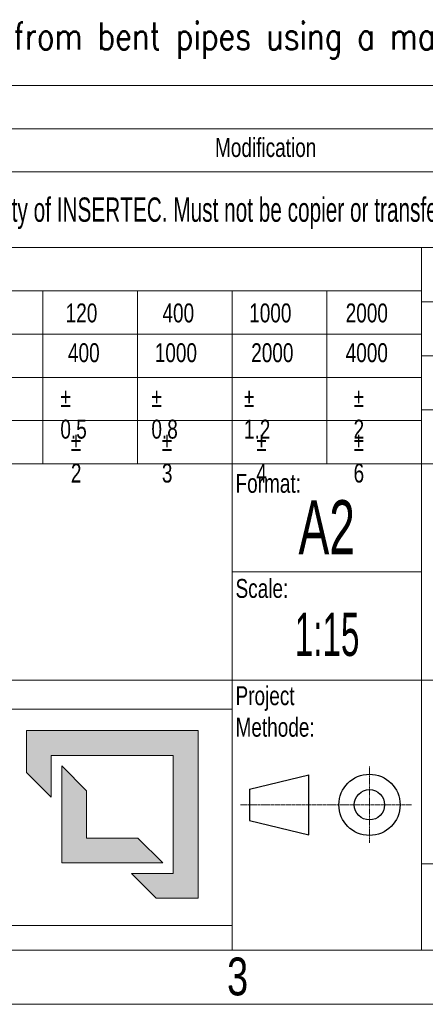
# Model space of a CAD drawing. Header units: millimetres. Extents: x 0 to 70526, y -39110 to 424.
# Tile 26 of 29: x 65262 to 66755, y -39110 to -35480. Entities that reach past the tile are written whole.
import ezdxf

# ---------------------------------------------------------------- set-up
doc = ezdxf.new("R2010")
doc.units = ezdxf.units.MM
doc.header["$LTSCALE"] = 0.25
doc.linetypes.add('CENTER', pattern=[50.8, 31.75, -6.35, 6.35, -6.35])
doc.linetypes.add('CENTERX2', pattern=[20.32, 12.7, -2.54, 2.54, -2.54])
doc.layers.add('SLD-0', color=179, linetype='Continuous')
doc.styles.add('AdskIsoMetric', font='romans.shx', dxfattribs={"width": 0.8, "height": 2.5})
doc.styles.add('SLDTEXTSTYLE0', font='TXT', dxfattribs={"width": 0.510549})
doc.styles.add('SLDTEXTSTYLE1', font='TXT', dxfattribs={"width": 0.574367})
doc.styles.add('SLDTEXTSTYLE2', font='TXT', dxfattribs={"width": 0.638186})
doc.styles.add('SLDTEXTSTYLE3', font='TXT', dxfattribs={"width": 0.75})

# ---------------------------------------------------------------- blocks, each defined once
blk = doc.blocks.new('cajetin')
at = {"color": 7, "linetype": 'Continuous', "lineweight": 18}
for p, q in [((853.5, 7.5), (7.5, 7.5)), ((861, 0), (0, 0))]:
    blk.add_line(p, q, dxfattribs=at)
at = {"color": 7, "linetype": 'Continuous', "lineweight": 0, "insert": (693.01, 6.49), "char_height": 5.25, "attachment_point": 2, "style": 'SLDTEXTSTYLE3'}
blk.add_mtext('3', dxfattribs=at)
blk = doc.blocks.new('LOGO_sombreado')
at = {"linetype": 'Continuous'}
for points in [[(69.338, 18.023), (53.486, 18.023), (53.486, 14.148), (55.776, 11.858), (55.776, 15.733), (67.048, 15.733), (67.048, 4.812), (63.173, 4.812), (65.463, 2.523), (69.338, 2.523)], [(59.044, 12.465), (56.754, 14.754), (56.754, 5.791), (66.07, 5.791), (63.78, 8.081), (59.044, 8.081)]]:
    blk.add_hatch(color=7, dxfattribs=at).paths.add_polyline_path(points, flags=0)
at = {"color": 7, "linetype": 'Continuous', "lineweight": 18}
for p, q in [((0, 20), (72.5, 20)), ((72.5, 20), (72.502, 20.001)), ((72.5, 20), (72.5, 0)), ((53.486, 14.148), (53.486, 18.023)), ((53.486, 18.023), (69.338, 18.023)), ((69.338, 18.023), (69.338, 2.523)), ((67.048, 15.733), (55.776, 15.733)), ((55.776, 15.733), (55.776, 11.858)), ((67.048, 4.812), (67.048, 15.733)), ((56.754, 5.791), (56.754, 14.754)), ((56.754, 14.754), (59.044, 12.465)), ((55.776, 11.858), (53.486, 14.148)), ((59.044, 12.465), (59.044, 8.081)), ((59.044, 8.081), (63.78, 8.081)), ((63.78, 8.081), (66.07, 5.791)), ((66.07, 5.791), (56.754, 5.791)), ((65.463, 2.523), (63.173, 4.812)), ((63.173, 4.812), (67.048, 4.812)), ((69.338, 2.523), (65.463, 2.523)), ((0, 0), (72.5, 0))]:
    blk.add_line(p, q, dxfattribs=at)
blk = doc.blocks.new('A$C861fd815')
at = {"color": 7, "linetype": 'Continuous', "lineweight": 18}
for p, q in [((63155.4, -35722.8), (70327.2, -35722.8)), ((63155.4, -35882.2), (70327.2, -35882.2)), ((63155.4, -36041.6), (70327.2, -36041.6)), ((63155.4, -36320.5), (70327.2, -36320.5)), ((66741.3, -36320.5), (66741.3, -38910.3)), ((63155.4, -36479.9), (66741.3, -36479.9)), ((65346.8, -37117.4), (65346.8, -36479.9)), ((65695.4, -37117.4), (65695.4, -36479.9)), ((66044, -37117.4), (66044, -36479.9)), ((66392.7, -37117.4), (66392.7, -36479.9)), ((69131.9, -36519.7), (66741.3, -36519.7)), ((63155.4, -36639.3), (66741.3, -36639.3)), ((69131.9, -36718.9), (66741.3, -36718.9)), ((63155.4, -36798.6), (66741.3, -36798.6)), ((69131.9, -36918.2), (66741.3, -36918.2)), ((63155.4, -36958), (66741.3, -36958)), ((64998.1, -37117.4), (65346.8, -37117.4)), ((65346.8, -37117.4), (65695.4, -37117.4)), ((65695.4, -37117.4), (66044, -37117.4)), ((66044, -37117.4), (66392.7, -37117.4)), ((66044, -37117.4), (66044, -37914.3)), ((66392.7, -37117.4), (66741.3, -37117.4)), ((66741.3, -37117.4), (67339, -37117.4)), ((66044, -37515.8), (66741.3, -37515.8)), ((63155.4, -37914.3), (66741.3, -37914.3)), ((66044, -37914.3), (66044, -38910.3)), ((66741.3, -37914.3), (70327.2, -37914.3)), ((66741.3, -38591.6), (70327.2, -38591.6)), ((63155.4, -38910.3), (70327.2, -38910.3))]:
    blk.add_line(p, q, dxfattribs=at)
at = {"color": 7, "linetype": 'CENTERX2', "lineweight": 18}
blk.add_line((66549.8, -38232.8), (66549.8, -38514.7), dxfattribs=at)
at = {"color": 7, "linetype": 'Continuous', "lineweight": 25}
for p, q in [((66108, -38317), (66326.6, -38264)), ((66326.6, -38484.4), (66326.6, -38264)), ((66108, -38317), (66108, -38431.5)), ((66108, -38431.5), (66326.6, -38484.4))]:
    blk.add_line(p, q, dxfattribs=at)
at = {"color": 7, "linetype": 'CENTER', "lineweight": 18}
blk.add_line((66074.9, -38374.2), (66705, -38374.2), dxfattribs=at)
at = {"color": 7, "linetype": 'Continuous', "lineweight": 25}
for radius in [112.8, 55.8]:
    blk.add_circle((66549.8, -38374.2), radius, dxfattribs=at)
at = {"xscale": 26.5625, "yscale": 26.5625, "zscale": 26.5625}
blk.add_blockref('cajetin', (47656.2, -39109.6), dxfattribs=at)
at = {"color": 7, "linetype": 'Continuous', "xscale": 39.84375, "yscale": 39.84375, "zscale": 39.84375}
blk.add_blockref('LOGO_sombreado', (63155.8, -38818.8), dxfattribs=at)
at = {"insert": (63292, -35490.7), "char_height": 100, "attachment_point": 1, "style": 'AdskIsoMetric'}
blk.add_mtext_dynamic_manual_height_columns('**The elbows will be manufactured from bent pipes using a manual bending machine', width=159240.946, gutter_width=500, heights=[0], dxfattribs=at)
at = {"color": 7, "linetype": 'Continuous', "lineweight": 0}
for s, insert, char_height, attachment_point, style in [('Modification', (66167.5, -35916.6), 69.727, 2, 'SLDTEXTSTYLE3'), ('Tolerance for dimensions without tol. according to ISO 2768-mK', (63180.9, -36367.9), 69.727, 1, 'SLDTEXTSTYLE3'), ('120', (65430.9, -36526.3), 69.73, 1, 'SLDTEXTSTYLE3'), ('400', (65787.4, -36526.3), 69.73, 1, 'SLDTEXTSTYLE3'), ('1000', (66106.8, -36526.3), 69.73, 1, 'SLDTEXTSTYLE3'), ('2000', (66462.1, -36526.3), 69.73, 1, 'SLDTEXTSTYLE3'), ('400', (65439.5, -36672.9), 69.73, 1, 'SLDTEXTSTYLE3'), ('1000', (65759, -36672.9), 69.73, 1, 'SLDTEXTSTYLE3'), ('2000', (66114.2, -36672.9), 69.73, 1, 'SLDTEXTSTYLE3'), ('4000', (66462.1, -36672.9), 69.73, 1, 'SLDTEXTSTYLE3'), ('%%p^J0.5', (65411.5, -36838.5), 69.73, 1, 'SLDTEXTSTYLE3'), ('%%p^J0.8', (65746.7, -36838.5), 69.73, 1, 'SLDTEXTSTYLE3'), ('%%p^J1.2', (66087.5, -36838.5), 69.73, 1, 'SLDTEXTSTYLE3'), ('%%p^J2', (66491.2, -36838.5), 69.73, 1, 'SLDTEXTSTYLE3'), ('%%p^J2', (65450.2, -37000.4), 69.73, 1, 'SLDTEXTSTYLE3'), ('%%p^J3', (65785.3, -37000.4), 69.73, 1, 'SLDTEXTSTYLE3'), ('%%p^J4', (66133, -37000.4), 69.73, 1, 'SLDTEXTSTYLE3'), ('%%p^J6', (66491.2, -37000.4), 69.73, 1, 'SLDTEXTSTYLE3'), ('Format:', (66056.5, -37154.3), 69.73, 1, 'SLDTEXTSTYLE3'), ('Scale:', (66056.5, -37541.8), 69.73, 1, 'SLDTEXTSTYLE3'), ('Project^JMethode:', (66056.5, -37937.2), 69.727, 1, 'SLDTEXTSTYLE3'), ('2558-3311-THD-ESR50-GEN01-01', (68227.7, -38180.5), 199.219, 2, 'SLDTEXTSTYLE0')]:
    blk.add_mtext(s, dxfattribs=dict(at, insert=insert, char_height=char_height, attachment_point=attachment_point, style=style))
at = {"layer": 'SLD-0', "color": 7, "attachment_point": 2}
for s, insert, char_height, style in [('This drawing is property of INSERTEC. Must not be copier or transferred to third parties in any way without written authorization.', (66648.3, -36135.6), 89.6484, 'SLDTEXTSTYLE2'), ('A2', (66392.4, -37251.4), 199.22, 'SLDTEXTSTYLE2'), ('1:15', (66393.6, -37666.2), 159.38, 'SLDTEXTSTYLE1')]:
    blk.add_mtext(s, dxfattribs=dict(at, insert=insert, char_height=char_height, style=style))

msp = doc.modelspace()

# ---------------------------------------------------------------- block references
msp.add_blockref('A$C861fd815', (0, 0))

doc.saveas('drawing.dxf')
